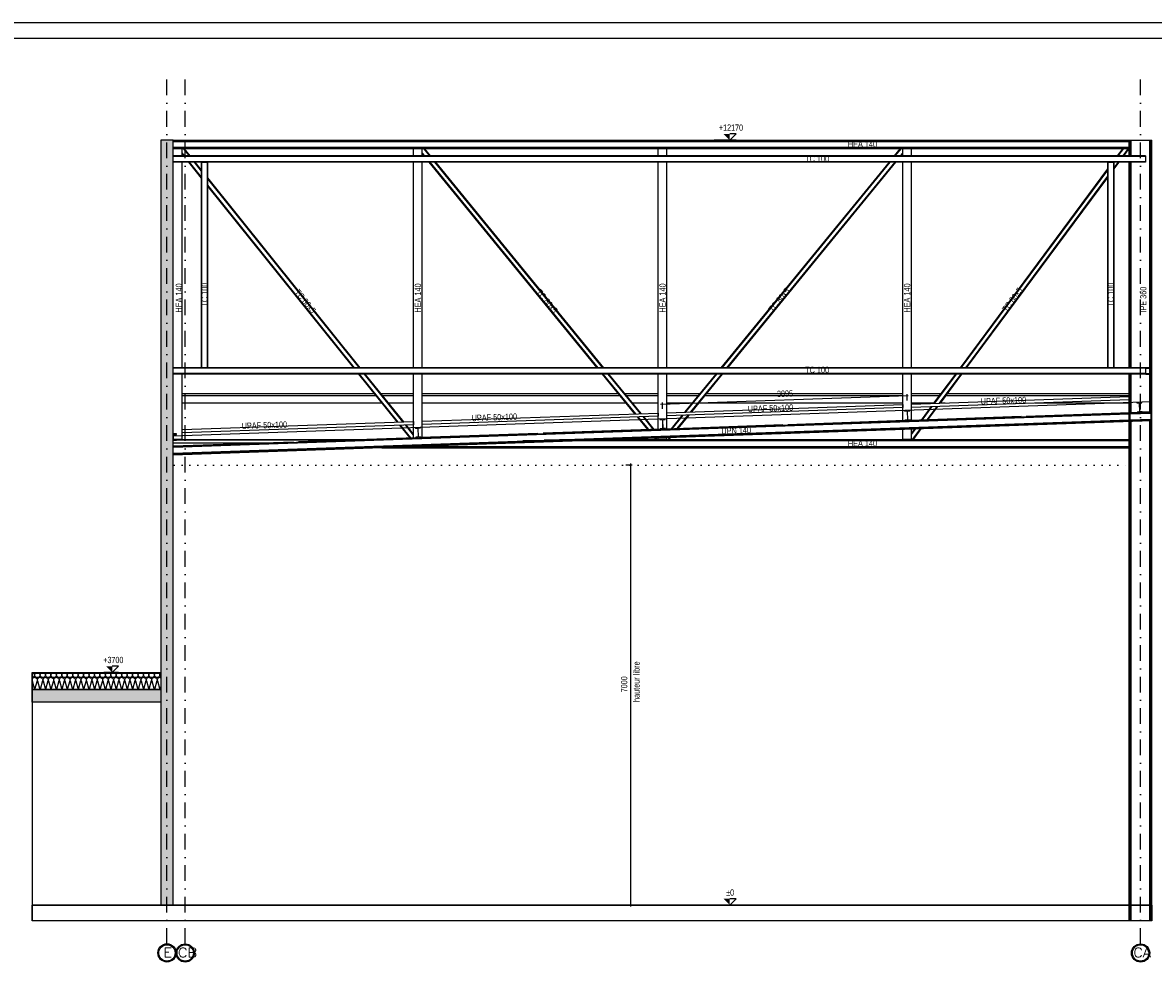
# Model space of a CAD drawing. Extents: x 293186 to 369035, y -341273 to -122059.
# Tile 38 of 64: x 337599 to 355590, y -220734 to -205510. Entities that reach past the tile are written whole.
import ezdxf

# ---------------------------------------------------------------- set-up
doc = ezdxf.new("R2010")
doc.units = 0
doc.header["$LTSCALE"] = 50
doc.linetypes.add('DASHDOT', pattern=[10, 5, -2.5, 0, -2.5])
doc.linetypes.add('DOT', pattern=[2.5, 0, -2.5])
doc.layers.add('ECHELLE_1_50', color=7, linetype='CONTINUOUS')
doc.styles.add('ARIAL', font='txt')
doc.styles.add('CADWORK5', font='ROMAND', dxfattribs={"width": 0.8})
doc.styles.get("Standard").update_dxf_attribs({"font": 'MONOTXT'})
doc.linetypes.add('CADWORK_16', pattern='A,1,0,["|",STANDARD,S=3,R=170,X=1.51,Y=2.79],-1.05,["|",STANDARD,S=6,R=10,X=-1.45,Y=-3.3],-1.05,["|",STANDARD,S=3,R=170,X=0.98,Y=-0.18],5.4', length=8.5)
pattern_1 = [(0, (0, 0), (150, 17.675), [0, -17.675])]

# ---------------------------------------------------------------- blocks, each defined once
blk = doc.blocks.new('*D193')
at = {"layer": 'ECHELLE_1_50', "color": 150}
for p, q in [((348850, -219552), (348950, -219452)), ((348950, -219452), (348850, -219452)), ((348950, -219552), (348600, -219552))]:
    blk.add_line(p, q, dxfattribs=at)
blk.add_solid([(348850, -219552), (348850, -219452), (348750, -219452)], dxfattribs=at)
at = {"layer": 'ECHELLE_1_50', "color": 26, "style": 'ARIAL', "width": 0.75}
blk.add_text('%%P0', height=100, dxfattribs=at).set_placement((348793, -219402))
blk = doc.blocks.new('*D195')
at = {"layer": 'ECHELLE_1_50', "color": 150}
for p, q in [((339126, -215852), (338892, -215852)), ((339026, -215852), (339126, -215752)), ((339126, -215752), (339026, -215752))]:
    blk.add_line(p, q, dxfattribs=at)
blk.add_solid([(339026, -215852), (339026, -215752), (338926, -215752)], dxfattribs=at)
at = {"layer": 'ECHELLE_1_50', "color": 26, "style": 'ARIAL', "width": 0.75}
blk.add_text('+3700', height=100, dxfattribs=at).set_placement((338882, -215702))
blk = doc.blocks.new('*D196')
at = {"layer": 'ECHELLE_1_50', "color": 150}
for p, q in [((348950, -207381), (348600, -207381)), ((348850, -207381), (348950, -207281)), ((348950, -207281), (348850, -207281))]:
    blk.add_line(p, q, dxfattribs=at)
blk.add_solid([(348850, -207381), (348850, -207281), (348750, -207281)], dxfattribs=at)
at = {"layer": 'ECHELLE_1_50', "color": 26, "style": 'ARIAL', "width": 0.75}
blk.add_text('+12170', height=100, dxfattribs=at).set_placement((348677, -207231))
blk = doc.blocks.new('*D209')
at = {"layer": 'ECHELLE_1_50'}
h = blk.add_hatch(color=150, dxfattribs=at)
edge = h.paths.add_edge_path()
edge.add_arc((351666, -211446), 6.25, 0, 360)
h = blk.add_hatch(color=150, dxfattribs=at)
edge = h.paths.add_edge_path()
edge.add_arc((347774, -211582), 6.25, 0, 360)
at = {"layer": 'ECHELLE_1_50', "color": 150}
for p, q in [((347749, -211583), (351691, -211445)), ((347773, -211557), (347776, -211657)), ((351665, -211421), (351669, -211521))]:
    blk.add_line(p, q, dxfattribs=at)
at = {"layer": 'ECHELLE_1_50', "color": 26, "style": 'ARIAL', "width": 0.75}
blk.add_text('3895', height=100, rotation=2.0045, dxfattribs=at).set_placement((349604, -211468))
blk = doc.blocks.new('*D216')
at = {"layer": 'ECHELLE_1_50'}
h = blk.add_hatch(color=150, dxfattribs=at)
edge = h.paths.add_edge_path()
edge.add_arc((347270, -212552), 6.25, 0, 360)
h = blk.add_hatch(color=150, dxfattribs=at)
edge = h.paths.add_edge_path()
edge.add_arc((347270, -219552), 6.25, 0, 360)
at = {"layer": 'ECHELLE_1_50', "color": 150}
for p, q in [((347295, -212552), (347195, -212552)), ((347270, -212527), (347270, -219577)), ((347295, -219552), (347195, -219552))]:
    blk.add_line(p, q, dxfattribs=at)
at = {"layer": 'ECHELLE_1_50', "color": 26, "style": 'ARIAL', "width": 0.75}
blk.add_text('7000', height=100, rotation=90, dxfattribs=at).set_placement((347220, -216166))

msp = doc.modelspace()

# ---------------------------------------------------------------- hatches: boundary and pattern name
at = {"layer": 'ECHELLE_1_50', "linetype": 'CONTINUOUS'}
h = msp.add_hatch(dxfattribs=at)
h.set_pattern_fill('DOTS1', color=212, scale=23.622048, style=0, pattern_type=2)
h.set_pattern_definition(pattern_1)
h.paths.add_polyline_path([(339796, -219552), (339996, -219552), (339996, -207381), (339796, -207381)])
h = msp.add_hatch(dxfattribs=at)
h.set_pattern_fill('ISOL_01', color=32, angle=179.9993, style=0, pattern_type=2)
h.set_pattern_definition([(179.999325, (5.8, -7e-05), (-0.00306, -259.84052), [11.599125, -31.707637]), (269.999325, (43.31, -36.28), (86.613498, -0.00102), [7.027724, -252.812794]), (269.999325, (-0.003, -216.53), (86.613498, -0.00102), [7.027724, -252.812794]), (284.9317894, (-42.275, -52.596), (86.6151868, -259.840293), [160.052376, -1184.55078]), (255.0668602, (-44.34, -52.596), (86.6213105, 259.8382516), [160.052376, -1184.55078]), (195.254444, (-5.8, 7e-05), (86.6134951, -0.001023), [11.77184, -975.77408]), (344.744213, (5.8, -7e-05), (86.6134951, -0.0010068), [11.77184, -975.77408]), (195.254444, (-26.153, -256.743), (86.6134951, -0.001023), [11.77184, -975.77408]), (164.7442055, (-49.11, -259.84), (-86.6134951, 0.0010183), [11.77184, -975.77408]), (210.963081, (-17.157, -3.097), (86.613513, -0.00102), [11.30922, -493.72994]), (329.035564, (17.22, -3.098), (86.613513, -0.001027), [11.30922, -493.72994]), (210.963081, (-16.456, -250.924), (86.613513, -0.00102), [11.30922, -493.72994]), (149.035568, (-60.466, -256.742), (-86.613513, 0.001021), [11.30922, -493.72994]), (224.999325, (-26.854, -8.916), (86.613521, -0.001021), [9.61745, -357.852543]), (314.999325, (26.854, -8.916), (86.613521, -0.001021), [9.61745, -357.852543]), (224.999325, (-9.655, -244.124), (86.613521, -0.001021), [9.61745, -357.852543]), (134.999325, (-70.164, -250.924), (-86.613521, 0.001021), [9.61745, -357.852543]), (236.309258, (-33.655, -15.716), (86.61351, -0.001011), [10.08776, -302.20166]), (303.689388, (33.655, -15.72), (86.61351, -0.001036), [10.08776, -302.20166]), (236.309258, (-4.06, -235.73), (86.61351, -0.001011), [10.08776, -302.20166]), (123.689392, (-76.964, -244.12), (-86.61351, 0.00103), [10.08776, -302.20166]), (251.564373, (-39.25, -24.11), (86.613517, -0.001016), [12.827287, -261.06868]), (288.434277, (39.25, -24.11), (86.613517, -0.001025), [12.827287, -261.06868]), (251.564373, (-0.003, -223.56), (86.613517, -0.001016), [12.827287, -261.06868]), (108.434277, (-82.56, -235.73), (-86.613517, 0.001025), [12.827287, -261.06868]), (263.65913, (43.306, -43.307), (86.6196543, 519.680042), [9.34696, -774.97169]), (276.3395195, (-43.307, -43.306), (86.607407, -519.6820833), [9.34696, -774.97169]), (443.6591454, (-0.003, -216.534), (-86.6195159, -519.6800651), [9.34696, -774.97169]), (96.3395196, (-0.003, -216.534), (-86.607407, 519.6820833), [9.34696, -774.97169])])
h.paths.add_polyline_path([(337751, -215862), (339796, -215862), (339796, -216122), (337751, -216122)])
h = msp.add_hatch(dxfattribs=at)
h.set_pattern_fill('DOTS1', color=212, scale=23.622048, style=0, pattern_type=2)
h.set_pattern_definition(pattern_1)
h.paths.add_polyline_path([(337751, -216322), (337751, -216122), (339796, -216122), (339796, -216322)])

# ---------------------------------------------------------------- linework, layer by layer
at = {"layer": 'ECHELLE_1_50', "color": 158, "linetype": 'DASHDOT'}
for p, q in [((339896, -220169), (339896, -206410)), ((355386, -220169), (355386, -206410))]:
    msp.add_line(p, q, dxfattribs=at)
at = {"layer": 'ECHELLE_1_50', "color": 5, "linetype": 'DASHDOT'}
msp.add_line((340186, -220169), (340186, -206407), dxfattribs=at)
at = {"layer": 'ECHELLE_1_50', "color": 5, "linetype": 'CONTINUOUS'}
for p, q in [((339996, -207390), (355206, -207390)), ((339996, -207402), (355206, -207402)), ((339996, -207494), (355206, -207494)), ((339996, -207506), (355206, -207506)), ((339996, -207514), (355206, -207514)), ((340136, -207632), (340136, -207514)), ((340175, -207632), (340136, -207583)), ((340171, -207632), (340136, -207588)), ((340167, -207632), (340136, -207592)), ((340164, -207632), (340136, -207596)), ((340163, -207632), (340136, -207598)), ((340162, -207632), (340136, -207599)), ((340252, -207632), (340158, -207514)), ((340256, -207632), (340162, -207514)), ((340259, -207632), (340165, -207514)), ((340262, -207632), (340168, -207514)), ((340264, -207632), (340170, -207514)), ((340265, -207632), (340170, -207514)), ((343818, -207632), (343818, -207514)), ((343958, -207632), (343958, -207514)), ((344077, -207632), (343981, -207514)), ((344081, -207632), (343985, -207514)), ((344085, -207632), (343989, -207514)), ((344088, -207632), (343992, -207514)), ((344090, -207632), (343994, -207514)), ((344090, -207632), (343994, -207514)), ((347711, -207632), (347711, -207514)), ((347851, -207632), (347851, -207514)), ((351471, -207632), (351567, -207514)), ((351472, -207632), (351568, -207514)), ((351474, -207632), (351570, -207514)), ((351477, -207632), (351573, -207514)), ((351480, -207632), (351576, -207514)), ((351484, -207632), (351580, -207514)), ((351562, -207632), (351603, -207581)), ((351566, -207632), (351603, -207586)), ((351569, -207632), (351603, -207590)), ((351572, -207632), (351603, -207594)), ((351574, -207632), (351603, -207596)), ((351575, -207632), (351603, -207597)), ((351603, -207632), (351603, -207514)), ((351743, -207632), (351743, -207514)), ((355020, -207632), (355107, -207514)), ((355020, -207632), (355107, -207514)), ((355022, -207632), (355109, -207514)), ((355025, -207632), (355112, -207514)), ((355028, -207632), (355115, -207514)), ((355032, -207632), (355119, -207514)), ((355107, -207632), (355194, -207514)), ((355111, -207632), (355198, -207514)), ((355114, -207632), (355201, -207514)), ((355117, -207632), (355204, -207514)), ((355119, -207632), (355206, -207514)), ((355119, -207632), (355206, -207515)), ((340136, -211002), (340136, -207732)), ((340446, -207985), (340242, -207732)), ((340446, -207984), (340243, -207732)), ((340446, -207982), (340245, -207732)), ((340446, -207978), (340248, -207732)), ((340446, -207974), (340251, -207732)), ((340446, -207969), (340255, -207732)), ((340446, -207873), (340332, -207732)), ((340446, -207868), (340336, -207732)), ((340446, -207864), (340340, -207732)), ((340446, -207860), (340342, -207732)), ((340446, -207858), (340344, -207732)), ((340446, -207857), (340345, -207732)), ((343818, -211002), (343818, -207732)), ((343958, -211002), (343958, -207732)), ((346743, -211002), (344069, -207732)), ((346743, -211002), (344069, -207732)), ((346745, -211002), (344071, -207732)), ((346748, -211002), (344074, -207732)), ((346752, -211002), (344078, -207732)), ((346756, -211002), (344081, -207732)), ((346833, -211002), (344159, -207732)), ((346837, -211002), (344163, -207732)), ((346841, -211002), (344167, -207732)), ((346844, -211002), (344169, -207732)), ((346845, -211002), (344171, -207732)), ((346846, -211002), (344172, -207732)), ((347711, -211002), (347711, -207732)), ((347851, -211002), (347851, -207732)), ((348715, -211002), (351390, -207732)), ((348716, -211002), (351390, -207732)), ((348718, -211002), (351392, -207732)), ((348721, -211002), (351395, -207732)), ((348724, -211002), (351398, -207732)), ((348728, -211002), (351402, -207732)), ((348806, -211002), (351480, -207732)), ((348810, -211002), (351484, -207732)), ((348813, -211002), (351488, -207732)), ((348816, -211002), (351490, -207732)), ((348818, -211002), (351492, -207732)), ((348819, -211002), (351493, -207732)), ((351603, -211002), (351603, -207732)), ((351743, -211002), (351743, -207732)), ((354966, -207838), (355044, -207732)), ((354966, -207835), (355043, -207732)), ((354966, -207831), (355040, -207732)), ((354966, -207827), (355036, -207732)), ((354966, -207822), (355033, -207732)), ((354966, -207838), (355045, -207732)), ((352519, -211002), (354866, -207839)), ((352519, -211002), (354866, -207840)), ((352521, -211002), (354866, -207842)), ((352524, -211002), (354866, -207846)), ((352527, -211002), (354866, -207851)), ((352531, -211002), (354866, -207856)), ((352606, -211002), (354866, -207956)), ((352610, -211002), (354866, -207962)), ((352613, -211002), (354866, -207966)), ((352616, -211002), (354866, -207970)), ((342971, -211002), (340546, -207982)), ((342970, -211002), (340546, -207983)), ((342968, -211002), (340546, -207985)), ((342965, -211002), (340546, -207988)), ((342962, -211002), (340546, -207993)), ((342958, -211002), (340546, -207998)), ((342881, -211002), (340546, -208094)), ((342877, -211002), (340546, -208098)), ((342873, -211002), (340546, -208103)), ((342871, -211002), (340546, -208106)), ((342869, -211002), (340546, -208109)), ((342868, -211002), (340546, -208110)), ((352618, -211002), (354866, -207972)), ((352618, -211002), (354866, -207973)), ((340136, -212142), (340136, -211102)), ((343563, -211867), (342948, -211102)), ((343563, -211867), (342949, -211102)), ((343565, -211867), (342951, -211102)), ((343568, -211867), (342954, -211102)), ((343571, -211866), (342957, -211102)), ((343575, -211866), (342961, -211102)), ((343650, -211864), (343038, -211102)), ((343654, -211863), (343042, -211102)), ((343657, -211863), (343046, -211102)), ((343660, -211863), (343049, -211102)), ((343662, -211863), (343050, -211102)), ((343663, -211863), (343051, -211102)), ((343818, -212117), (343818, -211102)), ((343958, -212112), (343958, -211102)), ((347342, -211734), (346824, -211102)), ((347343, -211734), (346825, -211102)), ((347344, -211734), (346827, -211102)), ((347347, -211734), (346830, -211102)), ((347351, -211734), (346833, -211102)), ((347354, -211734), (346837, -211102)), ((347430, -211731), (346915, -211102)), ((347434, -211731), (346919, -211102)), ((347437, -211731), (346922, -211102)), ((347440, -211731), (346925, -211102)), ((347442, -211731), (346927, -211102)), ((347442, -211731), (346928, -211102)), ((347711, -211981), (347711, -211102)), ((347851, -211976), (347851, -211102)), ((348139, -211707), (348634, -211102)), ((348140, -211706), (348634, -211102)), ((348142, -211706), (348636, -211102)), ((348144, -211706), (348639, -211102)), ((348148, -211706), (348643, -211102)), ((348152, -211706), (348647, -211102)), ((348232, -211703), (348724, -211102)), ((348236, -211703), (348728, -211102)), ((348240, -211703), (348732, -211102)), ((348243, -211703), (348735, -211102)), ((348245, -211703), (348736, -211102)), ((348245, -211703), (348737, -211102)), ((351603, -211844), (351603, -211102)), ((351743, -211840), (351743, -211102)), ((352098, -211568), (352445, -211102)), ((352099, -211568), (352445, -211102)), ((352101, -211568), (352447, -211102)), ((352104, -211568), (352450, -211102)), ((352107, -211568), (352453, -211102)), ((352111, -211567), (352457, -211102)), ((352188, -211565), (352532, -211102)), ((352192, -211565), (352536, -211102)), ((352195, -211565), (352539, -211102)), ((352198, -211564), (352542, -211102)), ((352200, -211564), (352544, -211102)), ((352201, -211564), (352544, -211102)), ((355566, -211546), (339996, -212091)), ((351901, -211834), (352060, -211619)), ((351902, -211834), (352061, -211619)), ((351903, -211834), (352063, -211619)), ((351906, -211834), (352066, -211619)), ((351910, -211834), (352069, -211619)), ((351914, -211834), (352073, -211619)), ((351991, -211831), (352150, -211616)), ((351994, -211831), (352154, -211616)), ((351998, -211831), (352157, -211616)), ((352001, -211830), (352160, -211616)), ((352003, -211830), (352162, -211616)), ((352003, -211830), (352163, -211616)), ((343766, -212119), (343602, -211915)), ((343765, -212119), (343602, -211915)), ((343768, -212119), (343604, -211915)), ((343770, -212119), (343607, -211915)), ((343774, -212118), (343610, -211915)), ((343778, -212118), (343614, -211915)), ((343818, -212073), (343689, -211912)), ((343818, -212068), (343693, -211912)), ((343818, -212064), (343696, -211912)), ((343818, -212060), (343699, -211912)), ((343818, -212058), (343701, -211912)), ((343818, -212057), (343702, -211912)), ((347549, -211986), (347382, -211783)), ((347548, -211986), (347382, -211783)), ((347550, -211986), (347384, -211783)), ((347553, -211986), (347387, -211783)), ((347557, -211986), (347390, -211783)), ((347561, -211986), (347394, -211783)), ((347636, -211983), (347470, -211780)), ((347640, -211983), (347473, -211780)), ((347643, -211983), (347477, -211780)), ((347646, -211983), (347480, -211780)), ((347648, -211983), (347482, -211780)), ((347648, -211983), (347482, -211780)), ((347921, -211973), (348098, -211758)), ((347921, -211973), (348097, -211758)), ((347923, -211973), (348099, -211758)), ((347926, -211973), (348102, -211758)), ((347930, -211973), (348106, -211758)), ((347934, -211973), (348110, -211758)), ((348014, -211970), (348190, -211755)), ((348018, -211970), (348194, -211755)), ((348022, -211970), (348198, -211754)), ((348025, -211970), (348201, -211754)), ((348027, -211970), (348203, -211754)), ((348027, -211970), (348203, -211754)), ((351743, -212063), (351807, -211977)), ((351743, -212047), (351795, -211978)), ((351743, -212050), (351797, -211978)), ((351743, -212054), (351800, -211978)), ((351743, -212058), (351803, -211978)), ((351743, -212047), (351794, -211978)), ((351743, -212142), (351743, -211980)), ((351760, -212142), (351884, -211975)), ((351764, -212142), (351888, -211975)), ((351767, -212142), (351891, -211974)), ((351770, -212142), (351894, -211974)), ((351772, -212142), (351896, -211974)), ((351772, -212142), (351897, -211974)), ((339996, -212196), (341554, -212196)), ((340006, -212142), (343112, -212142)), ((340046, -212150), (342869, -212150)), ((343314, -212275), (355206, -212275)), ((343557, -212266), (355206, -212266)), ((343900, -212254), (355206, -212254)), ((345557, -212162), (355206, -212162)), ((345900, -212150), (355206, -212150)), ((346142, -212142), (355206, -212142)), ((347675, -212142), (347659, -212123)), ((347676, -212142), (347660, -212123)), ((347677, -212142), (347662, -212122)), ((347680, -212142), (347664, -212122)), ((347684, -212142), (347668, -212122)), ((347688, -212142), (347672, -212122)), ((347851, -212142), (347851, -212116)), ((347874, -212142), (347896, -212114)), ((347878, -212142), (347900, -212114)), ((347881, -212142), (347904, -212114)), ((347884, -212142), (347907, -212114)), ((347886, -212142), (347909, -212114)), ((347887, -212142), (347909, -212114))]:
    msp.add_line(p, q, dxfattribs=at)
at = {"layer": 'ECHELLE_1_50', "color": 141, "linetype": 'CONTINUOUS'}
for p, q in [((355206, -207381), (355566, -207381)), ((355206, -207632), (355206, -207381)), ((355218, -207632), (355218, -207381)), ((355236, -207632), (355236, -207381)), ((355535, -211002), (355535, -207381)), ((355553, -211002), (355553, -207381)), ((355566, -219802), (355566, -207381)), ((355206, -211002), (355206, -207732)), ((355218, -211002), (355218, -207732)), ((355236, -211002), (355236, -207732)), ((355206, -211718), (355206, -211102)), ((355218, -211718), (355218, -211102)), ((355236, -211717), (355236, -211102)), ((355535, -211707), (355535, -211102)), ((355553, -211706), (355553, -211102)), ((355206, -219802), (355206, -211858)), ((355218, -219802), (355218, -211858)), ((355236, -219802), (355236, -211857)), ((355535, -219802), (355535, -211847)), ((355553, -219802), (355553, -211846)), ((355566, -219802), (355206, -219802))]:
    msp.add_line(p, q, dxfattribs=at)
at = {"layer": 'ECHELLE_1_50', "color": 1, "linetype": 'CONTINUOUS'}
for p, q in [((339996, -207632), (339996, -207514)), ((344000, -207632), (343958, -207581)), ((343996, -207632), (343958, -207586)), ((343992, -207632), (343958, -207590)), ((343989, -207632), (343958, -207594)), ((343987, -207632), (343958, -207596)), ((343987, -207632), (343958, -207597)), ((355466, -207632), (339996, -207632)), ((355466, -207632), (339996, -207632)), ((355466, -207635), (339996, -207635)), ((355466, -207638), (339996, -207638)), ((355466, -207726), (339996, -207726)), ((355466, -207729), (339996, -207729)), ((355466, -207731), (339996, -207731)), ((339996, -211002), (339996, -207732)), ((340446, -207732), (340546, -207732)), ((340446, -211002), (340446, -207732)), ((340447, -211002), (340447, -207732)), ((340449, -211002), (340449, -207732)), ((340452, -211002), (340452, -207732)), ((340540, -211002), (340540, -207732)), ((340543, -211002), (340543, -207732)), ((340545, -211002), (340545, -207732)), ((340546, -211002), (340546, -207732)), ((354866, -207732), (354966, -207732)), ((354866, -211002), (354866, -207732)), ((354867, -211002), (354867, -207732)), ((354869, -211002), (354869, -207732)), ((354872, -211002), (354872, -207732)), ((354960, -211002), (354960, -207732)), ((354963, -211002), (354963, -207732)), ((354965, -211002), (354965, -207732)), ((354966, -211002), (354966, -207732)), ((355466, -207632), (355466, -207732)), ((355466, -211002), (339996, -211002)), ((355466, -211002), (339996, -211002)), ((355466, -211005), (339996, -211005)), ((355466, -211008), (339996, -211008)), ((340546, -211002), (340446, -211002)), ((354966, -211002), (354866, -211002)), ((355466, -211002), (355466, -211008)), ((355535, -211098), (355535, -211006)), ((355553, -211098), (355553, -211006)), ((355466, -211096), (339996, -211096)), ((355466, -211099), (339996, -211099)), ((355466, -211101), (339996, -211101)), ((339996, -212056), (339996, -211102)), ((355466, -211096), (355466, -211102)), ((340136, -211442), (343221, -211442)), ((340136, -211562), (343318, -211562)), ((343324, -211442), (343818, -211442)), ((343420, -211562), (343818, -211562)), ((343958, -211442), (347102, -211442)), ((343958, -211562), (347201, -211562)), ((347206, -211442), (347711, -211442)), ((347304, -211562), (347711, -211562)), ((347851, -211442), (348356, -211442)), ((347851, -211562), (348257, -211562)), ((348361, -211562), (351603, -211562)), ((348459, -211442), (351603, -211442)), ((351743, -211442), (352192, -211442)), ((351743, -211562), (352103, -211562)), ((352203, -211562), (352279, -211562)), ((352292, -211442), (355206, -211442)), ((353708, -211562), (355206, -211562)), ((355553, -211714), (339996, -212258)), ((355553, -211717), (339996, -212262)), ((355206, -211740), (339996, -212273)), ((355368, -211713), (353566, -211776)), ((355206, -211732), (355218, -211731)), ((355206, -211845), (355206, -211732)), ((355553, -211728), (355218, -211740)), ((355218, -211731), (355218, -211845)), ((355218, -211845), (355218, -211731)), ((355553, -211706), (355412, -211711)), ((355553, -211706), (355553, -211719)), ((355553, -211719), (355553, -211719)), ((355553, -211833), (355553, -211719)), ((355558, -211835), (339996, -212380)), ((355206, -211837), (339996, -212369)), ((355558, -211838), (339996, -212383)), ((355558, -211846), (339996, -212391)), ((349692, -211911), (347827, -211977)), ((351638, -211843), (349774, -211908)), ((353484, -211779), (351720, -211840)), ((355218, -211845), (355206, -211845)), ((355553, -211824), (355218, -211836)), ((355557, -211833), (355553, -211833)), ((355557, -211833), (355558, -211846)), ((345799, -212048), (343935, -212113)), ((347745, -211979), (345881, -212045)), ((339996, -212217), (339996, -212156)), ((341907, -212184), (339996, -212251)), ((339996, -212357), (339996, -212217)), ((340136, -212142), (340006, -212142)), ((343853, -212116), (341989, -212181)), ((341989, -212176), (342140, -212176))]:
    msp.add_line(p, q, dxfattribs=at)
at = {"layer": 'ECHELLE_1_50', "color": 2, "linetype": 'CONTINUOUS'}
for p, q in [((340136, -211412), (343197, -211412)), ((340136, -211442), (343221, -211442)), ((343300, -211412), (343818, -211412)), ((343324, -211442), (343818, -211442)), ((343958, -211412), (347078, -211412)), ((343958, -211442), (347102, -211442)), ((347181, -211412), (347711, -211412)), ((347206, -211442), (347711, -211442)), ((347851, -211412), (348380, -211412)), ((347851, -211442), (348356, -211442)), ((348459, -211442), (351603, -211442)), ((348483, -211412), (351603, -211412)), ((351743, -211412), (352214, -211412)), ((351743, -211442), (352192, -211442)), ((352292, -211442), (355206, -211442)), ((352314, -211412), (355206, -211412))]:
    msp.add_line(p, q, dxfattribs=at)
at = {"layer": 'ECHELLE_1_50', "color": 54, "linetype": 'CONTINUOUS'}
msp.add_line((351743, -211630), (355206, -211509), dxfattribs=at)
at = {"layer": 'ECHELLE_1_50', "color": 146, "linetype": 'DOT'}
msp.add_line((340011, -212552), (355206, -212552), dxfattribs=at)
at = {"layer": 'ECHELLE_1_50', "color": 22, "linetype": 'CADWORK_16'}
msp.add_line((337751, -215852, 2540), (337751, -219802, 2540), dxfattribs=at)
at = {"layer": 'ECHELLE_1_50', "color": 7}
msp.add_line((355566, -219552, 2540), (337751, -219552, 2540), dxfattribs=at)
at = {"layer": 'ECHELLE_1_50', "color": 32, "linetype": 'CONTINUOUS'}
for points in [[(293186, -205510), (368085, -205510), (368085, -247460), (293186, -247460), (293186, -205510)], [(293436, -205760), (367835, -205760), (367835, -247210), (293436, -247210), (293436, -205760)]]:
    msp.add_lwpolyline(points, dxfattribs=at)
at = {"layer": 'ECHELLE_1_50', "color": 5, "linetype": 'CONTINUOUS'}
for points in [[(339996, -207514), (339996, -207381), (339996, -207381), (355206, -207381)], [(351743, -212142), (351603, -212142), (351603, -212142), (351603, -211984)], [(347851, -212142), (347711, -212142), (347711, -212142), (347711, -212121)]]:
    msp.add_lwpolyline(points, dxfattribs=at)
at = {"layer": 'ECHELLE_1_50', "color": 1, "linetype": 'CONTINUOUS'}
for points in [[(355466, -207732), (339996, -207732), (339996, -207732), (339996, -207632)], [(355466, -211102), (339996, -211102), (339996, -211102), (339996, -211002)], [(355466, -211008), (355466, -211096), (355466, -211096), (355467, -211099), (355467, -211099), (355469, -211101), (355469, -211101), (355472, -211102), (355472, -211102), (355560, -211102), (355560, -211102), (355563, -211101), (355563, -211101), (355565, -211099), (355565, -211099), (355566, -211096), (355566, -211096), (355566, -211008), (355566, -211008), (355565, -211005), (355565, -211005), (355563, -211002), (355563, -211002), (355560, -211002), (355560, -211002), (355472, -211002), (355472, -211002), (355469, -211002), (355469, -211002), (355467, -211005), (355467, -211005), (355466, -211008)], [(355470, -211094), (355470, -211010), (355470, -211010), (355470, -211008), (355470, -211008), (355472, -211006), (355472, -211006), (355474, -211006), (355474, -211006), (355558, -211006), (355558, -211006), (355560, -211006), (355560, -211006), (355561, -211008), (355561, -211008), (355562, -211010), (355562, -211010), (355562, -211094), (355562, -211094), (355561, -211096), (355561, -211096), (355560, -211097), (355560, -211097), (355558, -211098), (355558, -211098), (355474, -211098), (355474, -211098), (355472, -211097), (355472, -211097), (355470, -211096), (355470, -211096), (355470, -211094)], [(355412, -211704), (355382, -211705), (355382, -211705), (355373, -211696), (355373, -211696), (355369, -211569), (355369, -211569), (355377, -211560), (355377, -211560), (355407, -211559), (355407, -211559), (355407, -211551), (355407, -211551), (355325, -211554), (355325, -211554), (355325, -211561), (355325, -211561), (355354, -211560), (355354, -211560), (355364, -211569), (355364, -211569), (355368, -211696), (355368, -211696), (355359, -211706), (355359, -211706), (355330, -211707), (355330, -211707), (355330, -211714), (355330, -211714), (355412, -211711), (355412, -211711), (355412, -211704)], [(351632, -211683), (351633, -211691), (351633, -211691), (351662, -211690), (351662, -211690), (351671, -211698), (351671, -211698), (351676, -211825), (351676, -211825), (351667, -211835), (351667, -211835), (351638, -211836), (351638, -211836), (351638, -211843), (351638, -211843), (351720, -211840), (351720, -211840), (351720, -211833), (351720, -211833), (351690, -211834), (351690, -211834), (351681, -211825), (351681, -211825), (351676, -211698), (351676, -211698), (351685, -211689), (351685, -211689), (351714, -211688), (351714, -211688), (351714, -211680)], [(347740, -211820), (347740, -211827), (347740, -211827), (347769, -211826), (347769, -211826), (347779, -211835), (347779, -211835), (347783, -211962), (347783, -211962), (347775, -211971), (347775, -211971), (347745, -211972), (347745, -211972), (347745, -211979), (347745, -211979), (347827, -211977), (347827, -211977), (347827, -211969), (347827, -211969), (347798, -211970), (347798, -211970), (347788, -211962), (347788, -211962), (347784, -211834), (347784, -211834), (347792, -211825), (347792, -211825), (347822, -211824), (347822, -211824), (347822, -211817)], [(340046, -212062), (340046, -212056), (340046, -212056), (339996, -212056), (339996, -212056), (339996, -212156), (339996, -212156), (340046, -212156), (340046, -212156), (340046, -212149), (340046, -212149), (340010, -212146), (340010, -212146), (340002, -212137), (340002, -212137), (340002, -212074), (340002, -212074), (340010, -212065), (340010, -212065), (340046, -212062)], [(343882, -212107), (343853, -212108), (343853, -212108), (343853, -212116), (343853, -212116), (343935, -212113), (343935, -212113), (343935, -212105), (343935, -212105), (343905, -212106), (343905, -212106), (343896, -212098), (343896, -212098), (343891, -211971), (343891, -211971), (343900, -211961), (343900, -211961), (343929, -211960), (343929, -211960), (343929, -211953), (343929, -211953), (343847, -211956), (343847, -211956), (343848, -211963), (343848, -211963), (343877, -211962), (343877, -211962), (343886, -211971), (343886, -211971), (343891, -212098), (343891, -212098), (343882, -212107)]]:
    msp.add_lwpolyline(points, dxfattribs=at)
at = {"layer": 'ECHELLE_1_50', "color": 54, "linetype": 'CONTINUOUS'}
for points in [[(351743, -211630), (351743, -211580), (351743, -211580), (355206, -211459)], [(343958, -211903), (343958, -211853), (343958, -211853), (347711, -211722), (347711, -211722), (347711, -211772), (347711, -211772), (343958, -211903)], [(347851, -211767), (347851, -211717), (347851, -211717), (351603, -211585), (351603, -211585), (351603, -211635), (351603, -211635), (347851, -211767)], [(340136, -212037), (340136, -211987), (340136, -211987), (343818, -211858), (343818, -211858), (343818, -211908), (343818, -211908), (340136, -212037)]]:
    msp.add_lwpolyline(points, dxfattribs=at)
at = {"layer": 'ECHELLE_1_50', "color": 32, "linetype": 'CONTINUOUS'}
for points in [[(337751, -215862), (337751, -215852), (339796, -215852), (339796, -215862)], [(337751, -215862), (339796, -215862), (339796, -216122), (337751, -216122)]]:
    msp.add_lwpolyline(points, close=True, dxfattribs=at)
at = {"layer": 'ECHELLE_1_50', "color": 158, "linetype": 'CONTINUOUS'}
for centre, radius in [((339896, -220313), 145), ((339896, -220313), 130), ((340186, -220314), 145), ((340186, -220314), 130), ((355386, -220314), 145), ((355386, -220314), 130)]:
    msp.add_circle(centre, radius, dxfattribs=at)
at = {"layer": 'ECHELLE_1_50', "color": 7, "linetype": 'CONTINUOUS'}
for points in [[(339796, -219552, 2540), (339996, -219552, 2540), (339996, -207381, 2540), (339796, -207381, 2540)], [(337751, -216322, 2540), (337751, -216122, 2540), (339796, -216122, 2540), (339796, -216322, 2540)]]:
    msp.add_3dface(points, dxfattribs=at)
at = {"layer": 'ECHELLE_1_50', "color": 9, "linetype": 'CONTINUOUS'}
msp.add_3dface([(355566, -219552, 2540), (355566, -219802, 2540), (337751, -219802, 2540), (337751, -219552, 2540)], dxfattribs=at)

# ---------------------------------------------------------------- block references
at = {"layer": 'ECHELLE_1_50', "color": 0}
for name in ['*D196', '*D209', '*D216', '*D195', '*D193']:
    msp.add_blockref(name, (0, 0), dxfattribs=at)

# ---------------------------------------------------------------- texts
at = {"layer": 'ECHELLE_1_50', "color": 7, "style": 'ARIAL', "width": 0.8}
for s, p in [('HEA 140', (350729, -207494)), ('TC 100', (350050, -207726)), ('TC 100', (350050, -211085)), ('HEA 140', (350729, -212255))]:
    msp.add_text(s, height=100, dxfattribs=at).set_placement(p)
for s, rotation, p in [('HEA 140', 90, (340136, -210125)), ('TC 100', 90, (340546, -210029)), ('TC 80x5', 308.7646, (341921, -209805)), ('HEA 140', 90, (343939, -210125)), ('TC 80x5', 309.2751, (345764, -209805)), ('HEA 140', 90, (347831, -210125)), ('TC 80x5', 50.7249, (349536, -210125)), ('HEA 140', 90, (351722, -210125)), ('TC 80x5', 53.4216, (353256, -210125)), ('TC 100', 90, (354964, -210029)), ('IPE 360', 90, (355479, -210125)), ('UPAF 50x100', 2.0045, (352845, -211588)), ('UPAF 50x100', 2.0045, (344745, -211853)), ('UPAF 50x100', 2.0045, (349138, -211709)), ('UPAF 50x100', 2.0045, (341086, -211979)), ('UPN 140', 2.0045, (348718, -212059)), ('hauteur libre', 90, (347416, -216321))]:
    msp.add_text(s, height=100, rotation=rotation, dxfattribs=at).set_placement(p)
at = {"layer": 'ECHELLE_1_50', "color": 96, "style": 'CADWORK5', "width": 1.125}
for s, p in [('E', (339839, -220382)), ('CB', (340071, -220383)), ('CA', (355271, -220383))]:
    msp.add_text(s, height=150, dxfattribs=at).set_placement(p)

doc.saveas('drawing.dxf')
